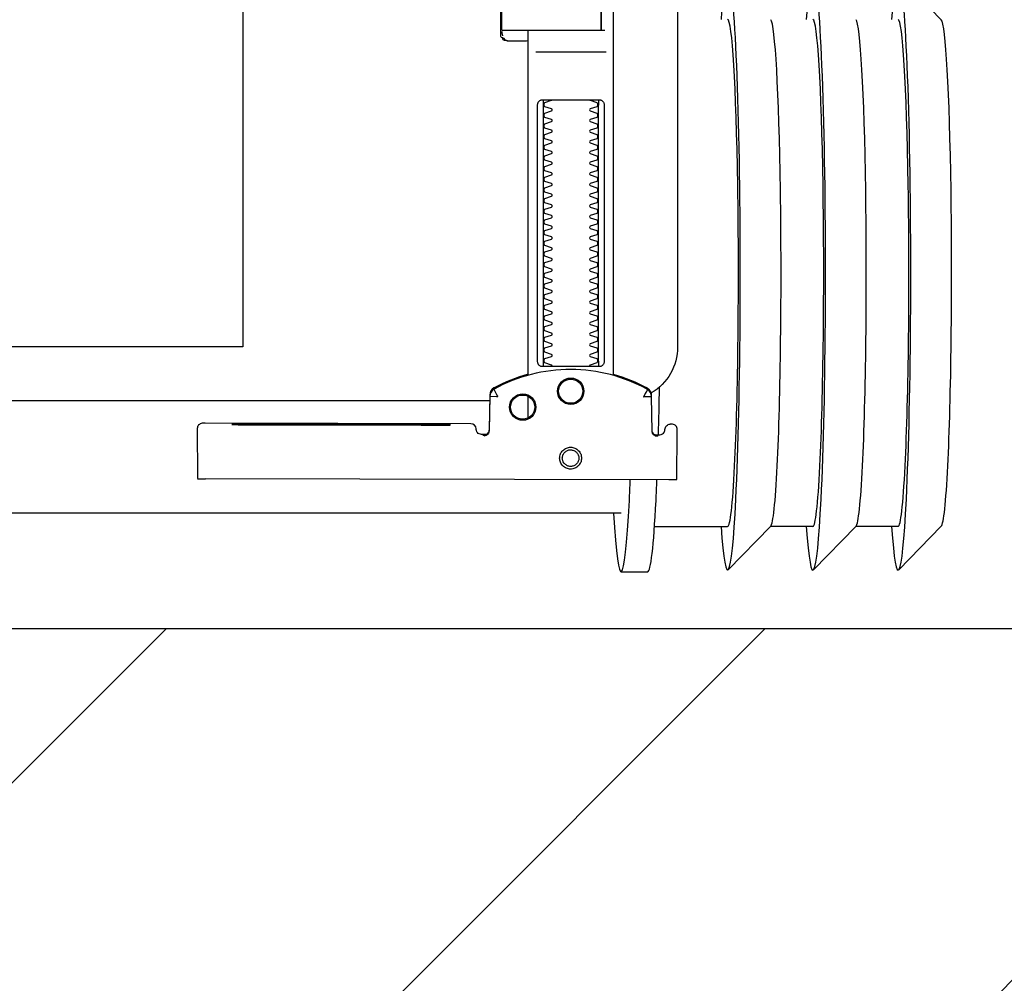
# Model space of a CAD drawing. Header units: millimetres. Extents: x 28600 to 181045, y -399112 to -163690.
# Tile 143 of 256: x 60986 to 61005, y -197729 to -197711. Entities that reach past the tile are written whole.
import ezdxf

# ---------------------------------------------------------------- set-up
doc = ezdxf.new("R2010")
doc.units = ezdxf.units.MM
doc.layers.get('0').update_dxf_attribs({"color": 8})
doc.layers.add('!! 1_hatch projektowane ściany', color=8, linetype='Continuous')
doc.layers.add('!! 1_PROJ Sciany', color=8, linetype='Continuous')
doc.layers.add('!!_@ wypos sanit nd', color=8, linetype='Continuous', plot=False)

# ---------------------------------------------------------------- blocks, each defined once
blk = doc.blocks.new('A$C4ebe9e89')
for points in [[(-0.24944, 0.17326), (-0.24147, 0.18145)], [(-0.24136, 0.17331), (-0.23341, 0.17331), (-0.22548, 0.18145)], [(-0.22538, 0.17331), (-0.21743, 0.17331), (-0.2095, 0.18145)], [(-0.18941, 0.18181), (-0.19441, 0.18181)], [(-0.19567, 0.17331), (-0.20939, 0.17331)], [(-0.18941, 0.17081), (-0.04454, 0.17081), (-0.04035, 0.17071), (-0.03616, 0.17042), (-0.032, 0.16993), (-0.02786, 0.16925), (-0.02376, 0.16837), (-0.0197, 0.16731), (-0.0157, 0.16606), (-0.01176, 0.16462), (-0.00789, 0.163), (-0.0041, 0.1612), (-0.0004, 0.15923), (0.0032, 0.15708), (0.00671, 0.15478), (0.0101, 0.1523), (0.01337, 0.14968)], [(-0.19839, 0.16455), (-0.11148, 0.16437)], [(-0.19593, 0.15629), (-0.19608, 0.15629), (-0.19638, 0.15629), (-0.19593, 0.1562), (-0.19577, 0.15614), (-0.19563, 0.15605), (-0.19551, 0.15594), (-0.1954, 0.15581), (-0.19532, 0.15567), (-0.19526, 0.15551), (-0.19523, 0.15535)], [(-0.16479, 0.14865), (-0.16466, 0.1552), (-0.16464, 0.15536), (-0.1646, 0.15551), (-0.16454, 0.15566), (-0.16445, 0.15579), (-0.16435, 0.15591), (-0.16422, 0.15601), (-0.16408, 0.15609), (-0.16394, 0.15614), (-0.16348, 0.15622), (-0.1638, 0.15623), (-0.16395, 0.15623)], [(-0.12195, 0.15427), (-0.15195, 0.15433)], [(-0.15195, 0.15423), (-0.12195, 0.15417)], [(-0.172, 0.15297), (-0.172, 0.14892)], [(0.16493, 0.14968), (-0.16477, 0.14968)], [(-0.172, 0.14497), (-0.172, 0.08036)], [(-0.1852, 0.14236), (-0.1852, 0.09436)], [(-0.1748, 0.09436), (-0.1748, 0.14236)], [(-0.11847, 0.04968), (-0.11847, 0.13968), (0.11153, 0.13968), (0.11153, 0.04968)], [(-0.17342, 0.08436), (-0.18658, 0.08436)], [(-0.172, 0.0823), (-0.17167, 0.08236), (-0.1682, 0.08236), (-0.16809, 0.08236), (-0.16798, 0.08234), (-0.16789, 0.08225), (-0.16779, 0.08224), (-0.16762, 0.08223), (-0.16752, 0.08223), (-0.16741, 0.08221), (-0.1673, 0.08214), (-0.16725, 0.082), (-0.16725, 0.08174), (-0.16711, 0.08172), (-0.16701, 0.08168), (-0.16693, 0.08162), (-0.16687, 0.08148), (-0.16687, 0.07124)], [(-0.16829, 0.08235), (-0.16772, 0.08221), (-0.16738, 0.08176)], [(-0.16723, 0.08135), (-0.16714, 0.08082), (-0.16713, 0.08055)], [(-0.18633, 0.08036), (-0.17526, 0.08036), (-0.17367, 0.08036)], [(-0.24944, 0.07835), (-0.24147, 0.07016)]]:
    blk.add_lwpolyline(points)
for points in [[(-0.19989, 0.16454), (-0.19995, 0.15554, 0.009369), (-0.19993, 0.15511), (-0.19991, 0.15494), (-0.19986, 0.15477), (-0.19978, 0.15461), (-0.19968, 0.15447), (-0.19955, 0.15435), (-0.1994, 0.15426), (-0.19924, 0.15419), (-0.19907, 0.15415), (-0.19895, 0.15414), (-0.1988, 0.15414)], [(-0.16412, 0.15607), (-0.16324, 0.15607), (-0.16303, 0.15604), (-0.16282, 0.15598), (-0.16264, 0.15587), (-0.16249, 0.15572), (-0.16236, 0.15555), (-0.16228, 0.15535), (-0.16224, 0.15515, 0.002299), (-0.16224, 0.15503, 0.40455), (-0.16124, 0.15406), (-0.11145, 0.15396), (-0.11127, 0.15396), (-0.11111, 0.15396), (-0.11099, 0.15396), (-0.11083, 0.15397), (-0.11065, 0.15401), (-0.11048, 0.15408), (-0.11033, 0.15418), (-0.1102, 0.1543), (-0.11009, 0.15445), (-0.11001, 0.15461), (-0.10996, 0.15479), (-0.10995, 0.15497), (-0.10997, 0.16396), (-0.10998, 0.16435)], [(-0.19576, 0.15613), (-0.19665, 0.15613, 0.282591), (-0.19753, 0.15558), (-0.19757, 0.15549), (-0.19761, 0.15538), (-0.19763, 0.15529), (-0.19764, 0.15514, -0.415352), (-0.19864, 0.15414)], [(-0.19623, 0.15644), (-0.19587, 0.15638), (-0.19555, 0.15617), (-0.19533, 0.15585), (-0.19523, 0.1555), (-0.19513, 0.14894), (-0.19513, 0.14888, 0.265347), (-0.19435, 0.14762, 0.125711), (-0.17997, 0.14391, 0.125711), (-0.16558, 0.14756, 0.26954), (-0.16479, 0.14885), (-0.16467, 0.1554), (-0.16464, 0.15562), (-0.16456, 0.15583), (-0.16444, 0.15601), (-0.16428, 0.15617), (-0.16409, 0.15628), (-0.16388, 0.15635), (-0.16368, 0.15638)], [(-0.15993, 0.04968), (-0.17248, 0.04968, 0.405519), (-0.172, 0.05018), (-0.172, 0.05088, 0.414214), (-0.1725, 0.05138), (-0.1875, 0.05138, 0.414214), (-0.188, 0.05088), (-0.188, 0.05018, 0.405519), (-0.18751, 0.04968), (-0.19, 0.04968, -0.414214), (-0.2, 0.05968), (-0.2, 0.13968, -0.266001), (-0.19506, 0.1483)], [(-0.19512, 0.14869), (-0.19511, 0.1485), (-0.19509, 0.1484), (-0.19506, 0.1483), (-0.19503, 0.1482), (-0.19498, 0.1481), (-0.19493, 0.148), (-0.19488, 0.14791), (-0.19482, 0.14782), (-0.19475, 0.14774), (-0.19467, 0.14766), (-0.1946, 0.14759), (-0.19451, 0.14753), (-0.19443, 0.14747), (-0.19434, 0.14742), (-0.19358, 0.14701), (-0.19281, 0.14663), (-0.19203, 0.14628), (-0.19124, 0.14594), (-0.19044, 0.14563), (-0.18964, 0.14534), (-0.18882, 0.14507), (-0.188, 0.14483), (-0.188, 0.06856, 0.414214)], [(-0.172, 0.14478), (-0.17117, 0.14502), (-0.17034, 0.14528), (-0.16952, 0.14557), (-0.16871, 0.14588), (-0.16791, 0.14622), (-0.16712, 0.14657), (-0.16635, 0.14695), (-0.16558, 0.14736), (-0.16557, 0.14736, 0.269546), (-0.16479, 0.14865)], [(-0.18353, 0.09336, 0.182836), (-0.18364, 0.09345), (-0.18485, 0.09386, 0.050055), (-0.185, 0.09412), (-0.185, 0.0944, 0.050055), (-0.18485, 0.09466), (-0.18364, 0.09507, 0.719897), (-0.18364, 0.09545), (-0.18485, 0.09586, 0.050055), (-0.185, 0.09612), (-0.185, 0.0964, 0.050055), (-0.18485, 0.09666), (-0.18364, 0.09707, 0.719897), (-0.18364, 0.09745), (-0.18485, 0.09786, 0.050055), (-0.185, 0.09812), (-0.185, 0.0984, 0.050055), (-0.18485, 0.09866), (-0.18364, 0.09907, 0.719897), (-0.18364, 0.09945), (-0.18485, 0.09986, 0.050055), (-0.185, 0.10012), (-0.185, 0.1004, 0.050055), (-0.18485, 0.10066), (-0.18364, 0.10107, 0.719897), (-0.18364, 0.10145), (-0.18485, 0.10186, 0.050055), (-0.185, 0.10212), (-0.185, 0.1024, 0.050055), (-0.18485, 0.10266), (-0.18364, 0.10307, 0.719897), (-0.18364, 0.10345), (-0.18485, 0.10386, 0.050055), (-0.185, 0.10412), (-0.185, 0.1044, 0.050055), (-0.18485, 0.10466), (-0.18364, 0.10507, 0.719897), (-0.18364, 0.10545), (-0.18485, 0.10586, 0.050055), (-0.185, 0.10612), (-0.185, 0.1064, 0.050055), (-0.18485, 0.10666), (-0.18364, 0.10707, 0.719897), (-0.18364, 0.10745), (-0.18485, 0.10786, 0.050055), (-0.185, 0.10812), (-0.185, 0.1084, 0.050055), (-0.18485, 0.10866), (-0.18364, 0.10907, 0.719897), (-0.18364, 0.10945), (-0.18485, 0.10986, 0.050055), (-0.185, 0.11012), (-0.185, 0.1104, 0.050055), (-0.18485, 0.11066), (-0.18364, 0.11107, 0.719897), (-0.18364, 0.11145), (-0.18485, 0.11186, 0.050055), (-0.185, 0.11212), (-0.185, 0.1124, 0.050055), (-0.18485, 0.11266), (-0.18364, 0.11307, 0.719897), (-0.18364, 0.11345), (-0.18485, 0.11386, 0.050055), (-0.185, 0.11412), (-0.185, 0.1144, 0.050055), (-0.18485, 0.11466), (-0.18364, 0.11507, 0.719897), (-0.18364, 0.11545), (-0.18485, 0.11586, 0.050055), (-0.185, 0.11612), (-0.185, 0.1164, 0.050055), (-0.18485, 0.11666), (-0.18364, 0.11707, 0.719897), (-0.18364, 0.11745), (-0.18485, 0.11786, 0.050055), (-0.185, 0.11812), (-0.185, 0.1184, 0.050055), (-0.18485, 0.11866), (-0.18364, 0.11907, 0.719897), (-0.18364, 0.11945), (-0.18485, 0.11986, 0.050055), (-0.185, 0.12012), (-0.185, 0.1204, 0.050055), (-0.18485, 0.12066), (-0.18364, 0.12107, 0.719897), (-0.18364, 0.12145), (-0.18485, 0.12186, 0.050055), (-0.185, 0.12212), (-0.185, 0.1224, 0.050055), (-0.18485, 0.12266), (-0.18364, 0.12307, 0.719897), (-0.18364, 0.12345), (-0.18485, 0.12386, 0.050055), (-0.185, 0.12412), (-0.185, 0.1244, 0.050055), (-0.18485, 0.12466), (-0.18364, 0.12507, 0.719897), (-0.18364, 0.12545), (-0.18485, 0.12586, 0.050055), (-0.185, 0.12612), (-0.185, 0.1264, 0.050055), (-0.18485, 0.12666), (-0.18364, 0.12707, 0.719897), (-0.18364, 0.12745), (-0.18485, 0.12786, 0.050055), (-0.185, 0.12812), (-0.185, 0.1284, 0.050055), (-0.18485, 0.12866), (-0.18364, 0.12907, 0.719897), (-0.18364, 0.12945), (-0.18485, 0.12986, 0.050055), (-0.185, 0.13012), (-0.185, 0.1304, 0.050055), (-0.18485, 0.13066), (-0.18364, 0.13107, 0.719897), (-0.18364, 0.13145), (-0.18485, 0.13186, 0.050055), (-0.185, 0.13212), (-0.185, 0.1324, 0.050055), (-0.18485, 0.13266), (-0.18364, 0.13307, 0.719897), (-0.18364, 0.13345), (-0.18485, 0.13386, 0.050055), (-0.185, 0.13412), (-0.185, 0.1344, 0.050055), (-0.18485, 0.13466), (-0.18364, 0.13507, 0.719897), (-0.18364, 0.13545), (-0.18485, 0.13586, 0.050055), (-0.185, 0.13612), (-0.185, 0.1364, 0.050055), (-0.18485, 0.13666), (-0.18364, 0.13707, 0.719897), (-0.18364, 0.13745), (-0.18485, 0.13786, 0.050055), (-0.185, 0.13812), (-0.185, 0.1384, 0.050055), (-0.18485, 0.13866), (-0.18364, 0.13907, 0.719897), (-0.18364, 0.13945), (-0.18485, 0.13986, 0.050055), (-0.185, 0.14012), (-0.185, 0.1404, 0.050055), (-0.18485, 0.14066), (-0.18364, 0.14107, 0.719897), (-0.18364, 0.14145), (-0.18485, 0.14186, 0.050055), (-0.185, 0.14212), (-0.185, 0.1424, 0.050055), (-0.18485, 0.14266), (-0.18364, 0.14307, 0.474594), (-0.18353, 0.14336)], [(-0.17647, 0.14336, 0.474594), (-0.17636, 0.14307), (-0.17514, 0.14266, 0.050055), (-0.175, 0.1424), (-0.175, 0.14212, 0.050055), (-0.17514, 0.14186), (-0.17636, 0.14145, 0.719897), (-0.17636, 0.14107), (-0.17514, 0.14066, 0.050055), (-0.175, 0.1404), (-0.175, 0.14012, 0.050055), (-0.17514, 0.13986), (-0.17636, 0.13945, 0.719897), (-0.17636, 0.13907), (-0.17514, 0.13866, 0.050055), (-0.175, 0.1384), (-0.175, 0.13812, 0.050055), (-0.17514, 0.13786), (-0.17636, 0.13745, 0.719897), (-0.17636, 0.13707), (-0.17514, 0.13666, 0.050055), (-0.175, 0.1364), (-0.175, 0.13612, 0.050055), (-0.17514, 0.13586), (-0.17636, 0.13545, 0.719897), (-0.17636, 0.13507), (-0.17514, 0.13466, 0.050055), (-0.175, 0.1344), (-0.175, 0.13412, 0.050055), (-0.17514, 0.13386), (-0.17636, 0.13345, 0.719897), (-0.17636, 0.13307), (-0.17514, 0.13266, 0.050055), (-0.175, 0.1324), (-0.175, 0.13212, 0.050055), (-0.17514, 0.13186), (-0.17636, 0.13145, 0.719897), (-0.17636, 0.13107), (-0.17514, 0.13066, 0.050055), (-0.175, 0.1304), (-0.175, 0.13012, 0.050055), (-0.17514, 0.12986), (-0.17636, 0.12945, 0.719897), (-0.17636, 0.12907), (-0.17514, 0.12866, 0.050055), (-0.175, 0.1284), (-0.175, 0.12812, 0.050055), (-0.17514, 0.12786), (-0.17636, 0.12745, 0.719897), (-0.17636, 0.12707), (-0.17514, 0.12666, 0.050055), (-0.175, 0.1264), (-0.175, 0.12612, 0.050055), (-0.17514, 0.12586), (-0.17636, 0.12545, 0.719897), (-0.17636, 0.12507), (-0.17514, 0.12466, 0.050055), (-0.175, 0.1244), (-0.175, 0.12412, 0.050055), (-0.17514, 0.12386), (-0.17636, 0.12345, 0.719897), (-0.17636, 0.12307), (-0.17514, 0.12266, 0.050055), (-0.175, 0.1224), (-0.175, 0.12212, 0.050055), (-0.17514, 0.12186), (-0.17636, 0.12145, 0.719897), (-0.17636, 0.12107), (-0.17514, 0.12066, 0.050055), (-0.175, 0.1204), (-0.175, 0.12012, 0.050055), (-0.17514, 0.11986), (-0.17636, 0.11945, 0.719897), (-0.17636, 0.11907), (-0.17514, 0.11866, 0.050055), (-0.175, 0.1184), (-0.175, 0.11812, 0.050055), (-0.17514, 0.11786), (-0.17636, 0.11745, 0.719897), (-0.17636, 0.11707), (-0.17514, 0.11666, 0.050055), (-0.175, 0.1164), (-0.175, 0.11612, 0.050055), (-0.17514, 0.11586), (-0.17636, 0.11545, 0.719897), (-0.17636, 0.11507), (-0.17514, 0.11466, 0.050055), (-0.175, 0.1144), (-0.175, 0.11412, 0.050055), (-0.17514, 0.11386), (-0.17636, 0.11345, 0.719897), (-0.17636, 0.11307), (-0.17514, 0.11266, 0.050055), (-0.175, 0.1124), (-0.175, 0.11212, 0.050055), (-0.17514, 0.11186), (-0.17636, 0.11145, 0.719897), (-0.17636, 0.11107), (-0.17514, 0.11066, 0.050055), (-0.175, 0.1104), (-0.175, 0.11012, 0.050055), (-0.17514, 0.10986), (-0.17636, 0.10945, 0.719897), (-0.17636, 0.10907), (-0.17514, 0.10866, 0.050055), (-0.175, 0.1084), (-0.175, 0.10812, 0.050055), (-0.17514, 0.10786), (-0.17636, 0.10745, 0.719897), (-0.17636, 0.10707), (-0.17514, 0.10666, 0.050055), (-0.175, 0.1064), (-0.175, 0.10612, 0.050055), (-0.17514, 0.10586), (-0.17636, 0.10545, 0.719897), (-0.17636, 0.10507), (-0.17514, 0.10466, 0.050055), (-0.175, 0.1044), (-0.175, 0.10412, 0.050055), (-0.17514, 0.10386), (-0.17636, 0.10345, 0.719897), (-0.17636, 0.10307), (-0.17514, 0.10266, 0.050055), (-0.175, 0.1024), (-0.175, 0.10212, 0.050055), (-0.17514, 0.10186), (-0.17636, 0.10145, 0.719897), (-0.17636, 0.10107), (-0.17514, 0.10066, 0.050055), (-0.175, 0.1004), (-0.175, 0.10012, 0.050055), (-0.17514, 0.09986), (-0.17636, 0.09945, 0.719897), (-0.17636, 0.09907), (-0.17514, 0.09866, 0.050055), (-0.175, 0.0984), (-0.175, 0.09812, 0.050055), (-0.17514, 0.09786), (-0.17636, 0.09745, 0.719897), (-0.17636, 0.09707), (-0.17514, 0.09666, 0.050055), (-0.175, 0.0964), (-0.175, 0.09612, 0.050055), (-0.17514, 0.09586), (-0.17636, 0.09545, 0.719897), (-0.17636, 0.09507), (-0.17514, 0.09466, 0.050055), (-0.175, 0.0944), (-0.175, 0.09412, 0.050055), (-0.17514, 0.09386), (-0.17636, 0.09345, 0.182836), (-0.17647, 0.09336)], [(-0.1857, 0.08016), (-0.1857, 0.07256), (-0.1857, 0.08016), (-0.18567, 0.08026), (-0.18559, 0.08034), (-0.17695, 0.08036), (-0.16725, 0.08036, -0.414214), (-0.16705, 0.08016), (-0.16705, 0.07256, -0.414214), (-0.16725, 0.07236), (-0.18543, 0.07236), (-0.18553, 0.0724), (-0.18559, 0.07256)]]:
    blk.add_lwpolyline(points, format="xyb")
for points in [[(-0.17994, 0.16256), (-0.17974, 0.16255), (-0.17954, 0.16252), (-0.17934, 0.16247), (-0.17915, 0.1624), (-0.17897, 0.16231), (-0.1788, 0.16221), (-0.17864, 0.16209), (-0.17849, 0.16196), (-0.17836, 0.16181), (-0.17824, 0.16165), (-0.17813, 0.16147), (-0.17805, 0.16129), (-0.17798, 0.1611), (-0.17793, 0.16091), (-0.1779, 0.16071), (-0.17789, 0.16051), (-0.1779, 0.16031), (-0.17793, 0.16011), (-0.17798, 0.15991), (-0.17805, 0.15972), (-0.17814, 0.15954), (-0.17824, 0.15937), (-0.17836, 0.15921), (-0.1785, 0.15906), (-0.17865, 0.15893), (-0.17881, 0.15881), (-0.17898, 0.1587), (-0.17916, 0.15862), (-0.17935, 0.15855), (-0.17955, 0.1585), (-0.17975, 0.15847), (-0.17995, 0.15846), (-0.18015, 0.15847), (-0.18035, 0.1585), (-0.18054, 0.15855), (-0.18073, 0.15862), (-0.18091, 0.15871), (-0.18108, 0.15881), (-0.18124, 0.15893), (-0.18139, 0.15907), (-0.18153, 0.15922), (-0.18165, 0.15938), (-0.18175, 0.15955), (-0.18184, 0.15973), (-0.1819, 0.15992), (-0.18195, 0.16012), (-0.18198, 0.16031), (-0.18199, 0.16052), (-0.18198, 0.16072), (-0.18195, 0.16091), (-0.1819, 0.16111), (-0.18183, 0.1613), (-0.18175, 0.16148), (-0.18164, 0.16165), (-0.18152, 0.16181), (-0.18139, 0.16196), (-0.18124, 0.1621), (-0.18108, 0.16222), (-0.1809, 0.16232), (-0.18072, 0.1624), (-0.18053, 0.16247), (-0.18034, 0.16252), (-0.18014, 0.16255)], [(-0.17994, 0.16205), (-0.17979, 0.16205), (-0.17964, 0.16202), (-0.17949, 0.16199), (-0.17935, 0.16194), (-0.17921, 0.16187), (-0.17908, 0.16179), (-0.17896, 0.1617), (-0.17884, 0.1616), (-0.17874, 0.16149), (-0.17865, 0.16136), (-0.17857, 0.16123), (-0.17851, 0.1611), (-0.17846, 0.16095), (-0.17842, 0.1608), (-0.1784, 0.16065), (-0.17839, 0.1605), (-0.1784, 0.16035), (-0.17842, 0.1602), (-0.17846, 0.16005), (-0.17851, 0.15991), (-0.17858, 0.15977), (-0.17866, 0.15964), (-0.17875, 0.15952), (-0.17885, 0.15941), (-0.17896, 0.1593), (-0.17908, 0.15921), (-0.17921, 0.15914), (-0.17935, 0.15907), (-0.1795, 0.15902), (-0.17964, 0.15898), (-0.17979, 0.15896), (-0.17995, 0.15895), (-0.1801, 0.15896), (-0.18025, 0.15899), (-0.18039, 0.15902), (-0.18054, 0.15907), (-0.18067, 0.15914), (-0.18081, 0.15922), (-0.18093, 0.15931), (-0.18104, 0.15941), (-0.18114, 0.15952), (-0.18123, 0.15965), (-0.18131, 0.15978), (-0.18138, 0.15991), (-0.18143, 0.16006), (-0.18146, 0.16021), (-0.18148, 0.16036), (-0.18149, 0.16051), (-0.18148, 0.16066), (-0.18146, 0.16081), (-0.18142, 0.16096), (-0.18137, 0.1611), (-0.18131, 0.16124), (-0.18123, 0.16137), (-0.18114, 0.16149), (-0.18104, 0.1616), (-0.18092, 0.1617), (-0.1808, 0.1618), (-0.18067, 0.16187), (-0.18053, 0.16194), (-0.18039, 0.16199), (-0.18024, 0.16203), (-0.18009, 0.16205)], [(-0.17471, 0.14336), (-0.17462, 0.14336), (-0.17454, 0.14335), (-0.17445, 0.14333), (-0.17436, 0.14331), (-0.17428, 0.14327), (-0.1742, 0.14323), (-0.17413, 0.14318), (-0.17406, 0.14313), (-0.174, 0.14306), (-0.17394, 0.14299), (-0.17389, 0.1429), (-0.17384, 0.1428), (-0.1738, 0.1427), (-0.17378, 0.14259), (-0.17376, 0.14247), (-0.17375, 0.14236), (-0.17375, 0.09436), (-0.17376, 0.09424), (-0.17378, 0.09413), (-0.1738, 0.09402), (-0.17384, 0.09391), (-0.17389, 0.09382), (-0.17394, 0.09373), (-0.174, 0.09366), (-0.17406, 0.09359), (-0.17413, 0.09353), (-0.1742, 0.09349), (-0.17428, 0.09344), (-0.17436, 0.09341), (-0.17445, 0.09339), (-0.17454, 0.09337), (-0.17462, 0.09336), (-0.17471, 0.09336), (-0.18529, 0.09336), (-0.18538, 0.09336), (-0.18546, 0.09337), (-0.18555, 0.09339), (-0.18564, 0.09341), (-0.18572, 0.09344), (-0.1858, 0.09349), (-0.18587, 0.09353), (-0.18594, 0.09359), (-0.186, 0.09366), (-0.18606, 0.09373), (-0.18611, 0.09382), (-0.18616, 0.09391), (-0.1862, 0.09402), (-0.18622, 0.09413), (-0.18624, 0.09424), (-0.18624, 0.09436), (-0.18624, 0.14236), (-0.18624, 0.14247), (-0.18622, 0.14259), (-0.1862, 0.1427), (-0.18616, 0.1428), (-0.18611, 0.1429), (-0.18606, 0.14299), (-0.186, 0.14306), (-0.18594, 0.14313), (-0.18587, 0.14318), (-0.1858, 0.14323), (-0.18572, 0.14327), (-0.18564, 0.14331), (-0.18555, 0.14333), (-0.18546, 0.14335), (-0.18538, 0.14336), (-0.18529, 0.14336)]]:
    blk.add_lwpolyline(points, close=True)
for points in [[(-0.19435, 0.14766), (-0.19435, 0.14766), (-0.19435, 0.14766), (-0.19435, 0.14766), (-0.19435, 0.14766), (-0.19435, 0.14766), (-0.19434, 0.14766), (-0.19434, 0.14766), (-0.19434, 0.14766), (-0.19434, 0.14766), (-0.19434, 0.14766), (-0.19435, 0.14766), (-0.19435, 0.14766), (-0.19435, 0.14766), (-0.19435, 0.14766), (-0.19435, 0.14766), (-0.19435, 0.14766), (-0.19435, 0.14766), (-0.19435, 0.14766), (-0.19435, 0.14767), (-0.19435, 0.14767), (-0.19435, 0.14767), (-0.19435, 0.14767), (-0.19435, 0.14767), (-0.19435, 0.14767), (-0.19435, 0.14768), (-0.19434, 0.14768), (-0.19434, 0.14768), (-0.19434, 0.14769), (-0.19434, 0.14769), (-0.19433, 0.1477), (-0.19433, 0.1477), (-0.19433, 0.14771), (-0.19433, 0.14771), (-0.19433, 0.14772), (-0.19432, 0.14772), (-0.19432, 0.14773), (-0.19432, 0.14773), (-0.19431, 0.14774), (-0.19431, 0.14774), (-0.19431, 0.14775), (-0.1943, 0.14776), (-0.1943, 0.14776), (-0.1943, 0.14777), (-0.19429, 0.14778), (-0.19429, 0.14779), (-0.19428, 0.14779), (-0.19428, 0.1478), (-0.19428, 0.14781), (-0.19427, 0.14782), (-0.19427, 0.14783), (-0.19426, 0.14784), (-0.19426, 0.14784), (-0.19425, 0.14785), (-0.19425, 0.14786), (-0.19424, 0.14787), (-0.19424, 0.14788), (-0.19423, 0.14789), (-0.19423, 0.1479), (-0.19422, 0.14791), (-0.19421, 0.14792), (-0.19421, 0.14793), (-0.1942, 0.14794), (-0.1942, 0.14796), (-0.19419, 0.14797), (-0.19418, 0.14798), (-0.19418, 0.14799), (-0.19417, 0.148), (-0.19416, 0.14801), (-0.19416, 0.14803), (-0.19415, 0.14804), (-0.19414, 0.14806), (-0.19412, 0.14809), (-0.19411, 0.14812), (-0.19409, 0.14814), (-0.19408, 0.14817), (-0.19406, 0.1482), (-0.19405, 0.14823), (-0.19395, 0.14841), (-0.19393, 0.14844), (-0.19389, 0.14851), (-0.19388, 0.14854), (-0.19386, 0.14858), (-0.19384, 0.14861), (-0.19382, 0.14864), (-0.1938, 0.14868), (-0.19378, 0.14871), (-0.19376, 0.14875), (-0.19375, 0.14877), (-0.19375, 0.14878), (-0.19374, 0.14878), (-0.19373, 0.1488), (-0.19373, 0.14881), (-0.19372, 0.14882), (-0.19372, 0.14883), (-0.19371, 0.14884), (-0.19371, 0.14885), (-0.1937, 0.14885), (-0.1937, 0.14886), (-0.1937, 0.14886), (-0.1937, 0.14886), (-0.1937, 0.14887), (-0.1937, 0.14887), (-0.19369, 0.14888), (-0.19369, 0.14889), (-0.19369, 0.14889), (-0.19368, 0.1489), (-0.19368, 0.1489), (-0.19368, 0.1489), (-0.19368, 0.14891), (-0.19367, 0.14891), (-0.19367, 0.14892), (-0.19366, 0.14892), (-0.19366, 0.14892), (-0.19365, 0.14893), (-0.19365, 0.14893), (-0.19364, 0.14894), (-0.19364, 0.14894), (-0.19364, 0.14894), (-0.19363, 0.14895), (-0.19363, 0.14895), (-0.19363, 0.14896), (-0.19363, 0.14896), (-0.19363, 0.14896), (-0.19363, 0.14897), (-0.19363, 0.14897), (-0.19363, 0.14898), (-0.19363, 0.14898), (-0.19363, 0.14899), (-0.19363, 0.14899), (-0.19364, 0.14899), (-0.19364, 0.149), (-0.19364, 0.149), (-0.19364, 0.149), (-0.19365, 0.149), (-0.19365, 0.149), (-0.19365, 0.149), (-0.19365, 0.149), (-0.19365, 0.149), (-0.19365, 0.149), (-0.19366, 0.149), (-0.19366, 0.149), (-0.19366, 0.149), (-0.19366, 0.149), (-0.19366, 0.149), (-0.19367, 0.149), (-0.19367, 0.149), (-0.19367, 0.149), (-0.19367, 0.149), (-0.19368, 0.149), (-0.19368, 0.149), (-0.19368, 0.149), (-0.19369, 0.149), (-0.19369, 0.14899), (-0.1937, 0.14899), (-0.1937, 0.14899), (-0.1937, 0.14899), (-0.19371, 0.14899), (-0.19371, 0.14899), (-0.19371, 0.14899), (-0.19372, 0.14898), (-0.19372, 0.14898), (-0.19373, 0.14898), (-0.19373, 0.14898), (-0.19373, 0.14898), (-0.19374, 0.14898), (-0.19374, 0.14898), (-0.19375, 0.14898), (-0.19375, 0.14899), (-0.19376, 0.14899), (-0.19376, 0.14899), (-0.19376, 0.14899), (-0.19377, 0.14899), (-0.19377, 0.14899), (-0.19377, 0.14899), (-0.19378, 0.14899), (-0.19378, 0.14899), (-0.19378, 0.14899), (-0.19378, 0.14899), (-0.19378, 0.14899), (-0.19379, 0.14899), (-0.19379, 0.14899), (-0.19379, 0.14899), (-0.1938, 0.14899), (-0.1938, 0.14899), (-0.19381, 0.14899), (-0.19381, 0.14899), (-0.19382, 0.14899), (-0.19382, 0.14899), (-0.19383, 0.14899), (-0.19384, 0.14899), (-0.19385, 0.14899), (-0.19385, 0.14899), (-0.19386, 0.14899), (-0.19387, 0.14899), (-0.19388, 0.14899), (-0.19388, 0.14899), (-0.19389, 0.14898), (-0.1939, 0.14898), (-0.19391, 0.14898), (-0.19392, 0.14898), (-0.19397, 0.14898), (-0.19398, 0.14898), (-0.19399, 0.14898), (-0.194, 0.14898), (-0.19401, 0.14898), (-0.19402, 0.14898), (-0.19403, 0.14898), (-0.19404, 0.14898), (-0.19406, 0.14898), (-0.19407, 0.14898), (-0.19408, 0.14898), (-0.19409, 0.14898), (-0.1941, 0.14898), (-0.19411, 0.14898), (-0.19416, 0.14898), (-0.19419, 0.14898), (-0.19421, 0.14898), (-0.19424, 0.14898), (-0.19426, 0.14898), (-0.19428, 0.14898), (-0.19431, 0.14898), (-0.19433, 0.14898), (-0.19435, 0.14898), (-0.19438, 0.14897), (-0.19455, 0.14897), (-0.19457, 0.14897), (-0.19459, 0.14897), (-0.19461, 0.14897), (-0.19463, 0.14897), (-0.19464, 0.14897), (-0.19465, 0.14897), (-0.19466, 0.14897), (-0.19467, 0.14897), (-0.19468, 0.14897), (-0.19469, 0.14897), (-0.1947, 0.14897), (-0.19471, 0.14897), (-0.19472, 0.14897), (-0.19473, 0.14897), (-0.19473, 0.14897), (-0.19474, 0.14897), (-0.19475, 0.14897), (-0.19476, 0.14897), (-0.19477, 0.14897), (-0.19478, 0.14897), (-0.19479, 0.14897), (-0.19479, 0.14897), (-0.1948, 0.14897), (-0.19481, 0.14897), (-0.19482, 0.14896), (-0.19483, 0.14896), (-0.19483, 0.14896), (-0.19484, 0.14896), (-0.19485, 0.14896), (-0.19486, 0.14896), (-0.19486, 0.14896), (-0.19487, 0.14896), (-0.19488, 0.14896), (-0.19489, 0.14896), (-0.19489, 0.14896), (-0.1949, 0.14896), (-0.19491, 0.14896), (-0.19491, 0.14896), (-0.19492, 0.14896), (-0.19493, 0.14896), (-0.19493, 0.14896), (-0.19494, 0.14896), (-0.19495, 0.14896), (-0.19495, 0.14896), (-0.19496, 0.14896), (-0.19497, 0.14896), (-0.19498, 0.14896), (-0.19499, 0.14896), (-0.19499, 0.14896), (-0.195, 0.14896), (-0.19501, 0.14896), (-0.19501, 0.14896), (-0.19502, 0.14896), (-0.19502, 0.14896), (-0.19503, 0.14896), (-0.19503, 0.14896), (-0.19504, 0.14896), (-0.19504, 0.14896), (-0.19504, 0.14896), (-0.19505, 0.14896), (-0.19505, 0.14896), (-0.19506, 0.14896), (-0.19506, 0.14896), (-0.19506, 0.14896), (-0.19507, 0.14896), (-0.19507, 0.14896), (-0.19508, 0.14896), (-0.19508, 0.14896), (-0.19508, 0.14896), (-0.19509, 0.14896), (-0.19509, 0.14896), (-0.19509, 0.14896), (-0.1951, 0.14896), (-0.1951, 0.14896), (-0.1951, 0.14896), (-0.1951, 0.14896), (-0.19511, 0.14896), (-0.19511, 0.14896), (-0.19511, 0.14896), (-0.19511, 0.14896), (-0.19511, 0.14896), (-0.19512, 0.14896), (-0.19512, 0.14896), (-0.19512, 0.14896), (-0.19512, 0.14896), (-0.19512, 0.14896), (-0.19512, 0.14896), (-0.19512, 0.14895), (-0.19513, 0.14895), (-0.19513, 0.14895), (-0.19513, 0.14895), (-0.19513, 0.14895), (-0.19513, 0.14895), (-0.19513, 0.14895), (-0.19513, 0.14895), (-0.19513, 0.14895), (-0.19513, 0.14895), (-0.19513, 0.14895), (-0.19513, 0.14895), (-0.19513, 0.14895), (-0.19513, 0.14895), (-0.19513, 0.14895), (-0.19513, 0.14896), (-0.19513, 0.14896), (-0.19513, 0.14896), (-0.19513, 0.14896), (-0.19513, 0.14896), (-0.19513, 0.14896), (-0.19513, 0.14896), (-0.19513, 0.14896), (-0.19513, 0.14896), (-0.19513, 0.14896), (-0.19513, 0.14896), (-0.19513, 0.14896), (-0.19513, 0.14896), (-0.19513, 0.14896), (-0.19513, 0.14896), (-0.19513, 0.14895), (-0.19513, 0.14895, 0.269547)], [(-0.1648, 0.14889), (-0.16481, 0.14889), (-0.16484, 0.1489), (-0.16497, 0.1489), (-0.16603, 0.14893), (-0.16612, 0.14893), (-0.16616, 0.14893), (-0.1662, 0.14893), (-0.16623, 0.14894), (-0.16627, 0.14895), (-0.1663, 0.14893), (-0.1663, 0.1489), (-0.16627, 0.14888), (-0.16625, 0.14885), (-0.16623, 0.14881), (-0.16621, 0.14878), (-0.16619, 0.14875), (-0.16561, 0.14767), (-0.16559, 0.14763), (-0.16558, 0.1476, 0.269546)]]:
    blk.add_lwpolyline(points, format="xyb", close=True)
for centre, radius in [((-0.17096, 0.15095), 0.00247), ((-0.17096, 0.15095), 0.00227), ((-0.17997, 0.14797), 0.00247), ((-0.17997, 0.14797), 0.00227)]:
    blk.add_circle(centre, radius)
for centre, major_axis, ratio, start_param, end_param in [((-0.24136, 0.12581), (0, 0.0557), 0.04256, 5.733752, 6.988802), ((-0.22538, 0.12581), (0, 0.0557), 0.04256, 5.733752, 6.988802), ((-0.20939, 0.12581), (0, 0.0557), 0.04256, 5.733752, 6.988802), ((-0.18941, 0.12581), (0, 0.056), 0.04256, 5.645661, 6.988802), ((-0.19441, 0.12581), (0, 0.056), 0.04256, 0, 0.705617), ((-0.24936, 0.12581), (0, 0.0475), 0.04256, 0.043665, 0.705617), ((-0.24136, 0.12581), (0, 0.0475), 0.04256, 0, 0.705617), ((-0.23337, 0.12581), (0, 0.0475), 0.04256, 0.043665, 0.705617), ((-0.22538, 0.12581), (0, 0.0475), 0.04256, 0, 0.705617), ((-0.21738, 0.12581), (0, 0.0475), 0.04256, 0.043665, 0.705617), ((-0.20939, 0.12581), (0, 0.0475), 0.04256, 0, 0.705617), ((-0.24136, 0.12581), (0, 0.0557), 0.04256, 0.705617, 3.691026), ((-0.22538, 0.12581), (0, 0.0557), 0.04256, 0.705617, 3.691026), ((-0.20939, 0.12581), (0, 0.0557), 0.04256, 0.705617, 3.691026), ((-0.19441, 0.12581), (0, 0.056), 0.04256, 0.705617, 0.806963), ((-0.18941, 0.12581), (0, 0.056), 0.04256, 0.705617, 0.807212), ((-0.19839, 0.16453), (-0.0015, 0), 0.008726, 4.712674, 6.283151), ((-0.11148, 0.16436), (-0.0015, 0), 0.008726, 3.141878, 4.712682), ((-0.24936, 0.12581), (0, 0.0475), 0.04256, 0.705617, 3.097928), ((-0.24136, 0.12581), (0, 0.0475), 0.04256, 0.705617, 3.141593), ((-0.23337, 0.12581), (0, 0.0475), 0.04256, 0.705617, 3.097928), ((-0.22538, 0.12581), (0, 0.0475), 0.04256, 0.705617, 3.141593), ((-0.21738, 0.12581), (0, 0.0475), 0.04256, 0.705617, 3.097928), ((-0.20939, 0.12581), (0, 0.0475), 0.04256, 0.705617, 3.141593), ((-0.19663, 0.15713), (-0.000002, -0.001), 0.000289, 6.274459, 6.283185), ((-0.19441, 0.12581), (0, 0.056), 0.04256, 0.998527, 1.179108), ((-0.16324, 0.15707), (-0.000002, -0.001), 0.000289, 6.274459, 6.283185), ((-0.19879, 0.15514), (-0.000011, -0.001), 0.706875, 0, 0.012337), ((-0.19844, 0.15414), (-0.000501, 0.000001), 0.008726, 0.786107, 1.14947), ((-0.19864, 0.15514), (-0.000006, -0.001), 0.408573, 0, 0.00956), ((-0.15195, 0.15428), (0.0055, -0.00001), 0.008726, 1.571085, 4.712678), ((-0.12195, 0.15422), (0.0055, -0.00001), 0.008726, 4.712678, 7.854271), ((-0.19463, 0.14876), (-0.0005, -0.000008), 0.017454, 0, 0.000137), ((-0.16529, 0.14886), (0.0005, -0.00001), 0.000006, 6.282744, 6.283185), ((-0.1852, 0.14236), (0, 0.001), 0.000289, 4.712389, 6.283185), ((-0.1748, 0.14236), (0, -0.001), 0.000289, 1.570796, 3.141593), ((-0.1852, 0.09436), (0, -0.001), 0.000289, 0, 1.570796), ((-0.1748, 0.09436), (0, -0.001), 0.000289, 0, 1.570796), ((-0.16763, 0.08203), (0.000004, 0.0002), 0.133184, 0.00502, 0.005026), ((-0.16723, 0.08153), (0.000013, 0.0002), 0.223, 0.006306, 0.006351)]:
    blk.add_ellipse(centre, major_axis=major_axis, ratio=ratio, start_param=start_param, end_param=end_param)

msp = doc.modelspace()

# ---------------------------------------------------------------- hatches: boundary and pattern name
at = {"layer": '!! 1_hatch projektowane ściany'}
h = msp.add_hatch(dxfattribs=at)
h.set_pattern_fill('ANSI31', color=256, scale=2.5)
h.set_pattern_definition([(45, (0, -1.54), (-5.61266008, 5.61266008), [])])
h.paths.add_polyline_path([(60824.56735, -197734.62813), (61135.43682, -197734.62813), (61135.43682, -197722.62813), (60824.56735, -197722.62813)])

# ---------------------------------------------------------------- linework, layer by layer
msp.add_lwpolyline([(60824.56735, -197734.62813), (61135.43682, -197734.62813), (61135.43682, -197722.62813), (60824.56735, -197722.62813)], close=True, dxfattribs=at)
at = {"layer": '!! 1_PROJ Sciany'}
msp.add_lwpolyline([(61135.43682, -197722.62813), (60824.56735, -197722.62813)], dxfattribs=at)

# ---------------------------------------------------------------- block references
at = {"layer": '!!_@ wypos sanit nd', "xscale": 100, "yscale": 100, "zscale": 100, "rotation": 180}
msp.add_blockref('A$C4ebe9e89', (60978.45602, -197703.38108), dxfattribs=at)

doc.saveas('drawing.dxf')
